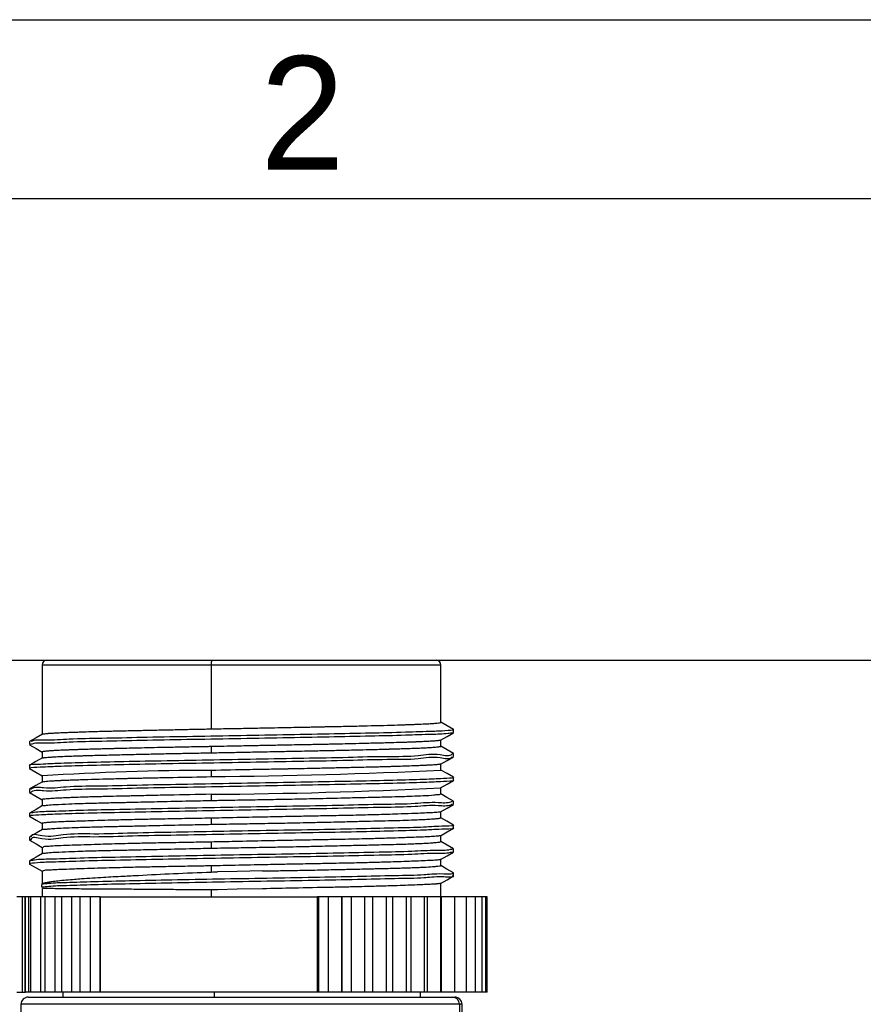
# Model space of a CAD drawing. Header units: millimetres. Extents: x 7 to 438, y 7 to 308.
# Tile 10 of 26: x 122 to 157, y 266 to 308. Entities that reach past the tile are written whole.
import ezdxf

# ---------------------------------------------------------------- set-up
doc = ezdxf.new("R2010")
doc.units = ezdxf.units.MM
doc.linetypes.add('SLD-实线', pattern=[0])
doc.layers.add('图框', color=7, linetype='SLD-实线')
doc.layers.add('细实线层', color=7, linetype='SLD-实线')
doc.layers.add('粗实线层', color=7, linetype='SLD-实线', lineweight=25)
doc.styles.add('SLDTEXTSTYLE1', font='txt')
doc.dimstyles.new('SLDDIMSTYLE6', dxfattribs={"dimtxt": 3.75, "dimasz": 3.75, "dimexe": 0, "dimexo": 0.0625, "dimgap": 0.9375, "dimtad": 2, "dimrnd": 1e-09, "dimzin": 12, "dimdsep": 46, "dimtxsty": 'SLDTEXTSTYLE1', "dimsah": 1, "dimcen": 0.09, "dimadec": 0, "dimazin": 3, "dimtol": 1, "dimtp": 30, "dimtm": 30, "dimtfac": 1, "dimtdec": 0, "dimtofl": 0, "dimtmove": 0, "dimatfit": 3, "dimfxl": 1, "dimfrac": 2, "dimtolj": 1, "dimarcsym": 0})

# ---------------------------------------------------------------- blocks, each defined once
blk = doc.blocks.new('_D_8')
at = {"layer": '细实线层', "ltscale": 1.5}
for p, q in [((120.184, 280.643), (215.936, 280.643)), ((214.436, 280.643), (214.436, 183.931)), ((167.574, 183.931), (215.936, 183.931))]:
    blk.add_line(p, q, dxfattribs=at)
for points in [[(214.436, 280.643), (213.859, 276.893), (215.013, 276.893)], [(214.436, 183.931), (215.013, 187.681), (213.859, 187.681)]]:
    blk.add_solid(points, dxfattribs=at)
at = {"layer": '细实线层', "ltscale": 1.5, "attachment_point": 1, "rotation": 90, "style": 'SLDTEXTSTYLE1'}
for s, insert, char_height in [('±30', (211.197, 233.001), 2.625), ('300', (210.072, 224.272), 3.75)]:
    blk.add_mtext(s, dxfattribs=dict(at, insert=insert, char_height=char_height))

msp = doc.modelspace()

# ---------------------------------------------------------------- linework, layer by layer
at = {"color": 7, "linetype": 'SLD-实线', "lineweight": 25, "ltscale": 1.5}
for p, q in [((123.014161, 280.445677), (123.014161, 277.543028)), ((123.214162, 280.645681), (130.129356, 280.645681)), ((130.098846, 280.445677), (130.098846, 277.767275)), ((130.129356, 280.645681), (139.534161, 280.645681)), ((139.734161, 278.04139), (139.734161, 280.445677)), ((140.269345, 277.607736), (140.269345, 277.732735)), ((122.481362, 277.23254), (122.481362, 277.107541)), ((130.098846, 277.024073), (130.098846, 276.766096)), ((139.734161, 277.040732), (139.734161, 277.296116)), ((123.014161, 276.799825), (123.014161, 276.544263)), ((140.267921, 276.607302), (140.267921, 276.732308)), ((122.478983, 276.23253), (122.478983, 276.107532)), ((139.734161, 276.040261), (139.734161, 276.296449)), ((123.014161, 275.798698), (123.014161, 275.543158)), ((130.098846, 276.025263), (130.098846, 275.766087)), ((140.266964, 275.60768), (140.266964, 275.732678)), ((122.480421, 275.232633), (122.480421, 275.107634)), ((130.098846, 275.025253), (130.098846, 274.767277)), ((139.734161, 275.03973), (139.734161, 275.297311)), ((123.014161, 274.799746), (123.014161, 274.541852)), ((140.266181, 274.607484), (140.266181, 274.732483)), ((122.482115, 274.23231), (122.482115, 274.107312)), ((122.483226, 274.234493), (122.495459, 274.23231)), ((139.734161, 274.039683), (139.734161, 274.297048)), ((123.014161, 273.800288), (123.014161, 273.541872)), ((130.098846, 274.024074), (130.098846, 273.767275)), ((140.266227, 273.60708), (140.266227, 273.732078)), ((139.734161, 273.039688), (139.734161, 273.297046)), ((122.482093, 273.231951), (122.482093, 273.106952)), ((130.098846, 273.024072), (130.098846, 272.767273)), ((123.014161, 272.800324), (123.014161, 272.541878)), ((140.26623, 272.606988), (140.26623, 272.731994)), ((122.482101, 272.23218), (122.482101, 272.107181)), ((139.734161, 272.039873), (139.734161, 272.297044)), ((123.014161, 271.800329), (123.014161, 271.258582)), ((130.098846, 272.02407), (130.098846, 271.767271)), ((140.266193, 271.607419), (140.266193, 271.732417)), ((122.985608, 271.250141), (122.985608, 271.125142)), ((123.083108, 271.304567), (122.992139, 271.251728)), ((123.030513, 271.258582), (123.027897, 271.2725)), ((139.734161, 270.72568), (139.734161, 271.297042)), ((123.014161, 271.081512), (123.014161, 270.72568)), ((130.098846, 271.024075), (130.098846, 270.72568)), ((122.189153, 270.723482), (121.957225, 270.723482)), ((122.442504, 270.72568), (122.018779, 270.72568)), ((122.189153, 266.723481), (122.189153, 270.723482)), ((122.30777, 270.723482), (122.189153, 270.723482)), ((122.30777, 266.723481), (122.30777, 270.723482)), ((122.311681, 270.723482), (122.30777, 270.723482)), ((122.311681, 266.723481), (122.311681, 270.723482)), ((122.442504, 270.72568), (122.442504, 266.725679)), ((122.52456, 270.72568), (122.442504, 270.72568)), ((122.52456, 270.72568), (122.52456, 266.725679)), ((122.948286, 270.72568), (122.52456, 270.72568)), ((122.948286, 270.72568), (122.948286, 266.725679)), ((123.128233, 270.72568), (122.948286, 270.72568)), ((123.128233, 270.72568), (123.128233, 266.725679)), ((123.551958, 270.72568), (123.128233, 270.72568)), ((123.551958, 270.72568), (123.551958, 266.725679)), ((123.822719, 270.72568), (123.551958, 270.72568)), ((123.822719, 270.72568), (123.822719, 266.725679)), ((124.246445, 270.72568), (123.822719, 270.72568)), ((124.246445, 270.72568), (124.246445, 266.725679)), ((124.599878, 270.72568), (124.246445, 270.72568)), ((124.599878, 270.72568), (124.599878, 266.725679)), ((125.023603, 270.72568), (124.599878, 270.72568)), ((125.023603, 270.72568), (125.023603, 266.725679)), ((125.450597, 270.72568), (125.023603, 270.72568)), ((125.450597, 270.72568), (125.450597, 266.725679)), ((125.451496, 270.72568), (125.450597, 270.72568)), ((125.451496, 266.725679), (125.451496, 270.72568)), ((125.451496, 270.72568), (134.550933, 270.72568)), ((134.550933, 270.72568), (134.550933, 266.725679)), ((134.5841, 270.72568), (134.550933, 270.72568)), ((134.619046, 270.72568), (134.56092, 270.72568)), ((134.5841, 266.725679), (134.5841, 270.72568)), ((134.619046, 266.725679), (134.619046, 270.72568)), ((135.01019, 270.72568), (134.619046, 270.72568)), ((135.01019, 270.72568), (135.01019, 266.725679)), ((135.586465, 270.72568), (135.01019, 270.72568)), ((135.586465, 266.725679), (135.586465, 270.72568)), ((135.599822, 266.725679), (135.599822, 270.72568)), ((135.969031, 270.72568), (135.599822, 270.72568)), ((135.969031, 270.72568), (135.969031, 266.725679)), ((136.545306, 270.72568), (135.969031, 270.72568)), ((136.545306, 266.725679), (136.545306, 270.72568)), ((136.873108, 270.72568), (136.545306, 270.72568)), ((136.873108, 270.72568), (136.873108, 266.725679)), ((137.449383, 270.72568), (136.873108, 270.72568)), ((137.449383, 266.725679), (137.449383, 270.72568)), ((137.71182, 270.72568), (137.449383, 270.72568)), ((137.71182, 270.72568), (137.71182, 266.725679)), ((138.288095, 270.72568), (137.71182, 270.72568)), ((138.288095, 266.725679), (138.288095, 270.72568)), ((138.475335, 270.72568), (138.288095, 270.72568)), ((138.475335, 270.72568), (138.475335, 266.725679)), ((139.05161, 270.72568), (138.475335, 270.72568)), ((139.05161, 266.725679), (139.05161, 270.72568)), ((139.154701, 270.72568), (139.05161, 270.72568)), ((139.154701, 270.72568), (139.154701, 266.725679)), ((139.730975, 270.72568), (139.154701, 270.72568)), ((139.730975, 266.725679), (139.730975, 270.72568)), ((139.741952, 270.72568), (139.730975, 270.72568)), ((139.741952, 270.72568), (139.741952, 266.725679)), ((140.318227, 270.72568), (139.741952, 270.72568)), ((140.318227, 266.725679), (140.318227, 270.72568)), ((140.80648, 270.72568), (140.318227, 270.72568)), ((140.80648, 266.725679), (140.80648, 270.72568)), ((141.19001, 270.72568), (140.80648, 270.72568)), ((141.19001, 266.725679), (141.19001, 270.72568)), ((141.464319, 270.72568), (141.19001, 270.72568)), ((141.464319, 266.725679), (141.464319, 270.72568)), ((141.626193, 270.72568), (141.464319, 270.72568)), ((141.626193, 266.725679), (141.626193, 270.72568)), ((141.673733, 270.72568), (141.626193, 270.72568)), ((141.673733, 266.725679), (141.673733, 270.72568)), ((121.957225, 266.723481), (122.189153, 266.723481)), ((122.189153, 266.723481), (122.30777, 266.723481)), ((122.30777, 266.723481), (122.311681, 266.723481)), ((122.442504, 266.725679), (122.311681, 266.725679)), ((122.52456, 266.725679), (122.442504, 266.725679)), ((122.948286, 266.725679), (122.52456, 266.725679)), ((123.128233, 266.725679), (122.948286, 266.725679)), ((123.551958, 266.725679), (123.128233, 266.725679)), ((123.822719, 266.725679), (123.551958, 266.725679)), ((124.246445, 266.725679), (123.822719, 266.725679)), ((123.874161, 266.725679), (123.874161, 266.520862)), ((124.599878, 266.725679), (124.246445, 266.725679)), ((125.023603, 266.725679), (124.599878, 266.725679)), ((125.450597, 266.725679), (125.023603, 266.725679)), ((125.451496, 266.725679), (125.450597, 266.725679)), ((134.550933, 266.725679), (125.451496, 266.725679)), ((130.230039, 266.725679), (130.230039, 266.520862)), ((134.5841, 266.725679), (134.550933, 266.725679)), ((134.619046, 266.725679), (134.56092, 266.725679)), ((135.01019, 266.725679), (134.619046, 266.725679)), ((135.586465, 266.725679), (135.01019, 266.725679)), ((135.969031, 266.725679), (135.599822, 266.725679)), ((136.545306, 266.725679), (135.969031, 266.725679)), ((136.873108, 266.725679), (136.545306, 266.725679)), ((137.449383, 266.725679), (136.873108, 266.725679)), ((137.71182, 266.725679), (137.449383, 266.725679)), ((138.288095, 266.725679), (137.71182, 266.725679)), ((138.475335, 266.725679), (138.288095, 266.725679)), ((139.05161, 266.725679), (138.475335, 266.725679)), ((138.874161, 266.520862), (138.874161, 266.725679)), ((139.154701, 266.725679), (139.05161, 266.725679)), ((139.730975, 266.725679), (139.154701, 266.725679)), ((139.741952, 266.725679), (139.730975, 266.725679)), ((140.318227, 266.725679), (139.741952, 266.725679)), ((140.80648, 266.725679), (140.318227, 266.725679)), ((141.19001, 266.725679), (140.80648, 266.725679)), ((141.464319, 266.725679), (141.19001, 266.725679)), ((141.626193, 266.725679), (141.464319, 266.725679)), ((141.673733, 266.725679), (141.626193, 266.725679)), ((122.424162, 266.520862), (140.219409, 266.520862)), ((140.219409, 266.520862), (140.324161, 266.520862)), ((122.124161, 266.220865), (122.124161, 265.074153)), ((140.515898, 266.220865), (140.515898, 265.120861)), ((140.624161, 247.820866), (140.624161, 266.220865))]:
    msp.add_line(p, q, dxfattribs=at)
at = {"color": 8, "linetype": 'SLD-实线', "lineweight": 25, "ltscale": 1.5}
for p, q in [((130.098846, 280.445677), (123.014161, 280.445677)), ((139.734161, 280.445677), (130.098846, 280.445677)), ((140.515898, 266.220865), (122.124161, 266.220865)), ((140.624161, 266.220865), (140.515898, 266.220865))]:
    msp.add_line(p, q, dxfattribs=at)
at = {"color": 7, "linetype": 'SLD-实线', "lineweight": 25, "ltscale": 1.5, "flags": 128}
for points in [[(140.264836, 277.737719), (139.994704, 277.893756), (139.734161, 278.044266)], [(123.025695, 277.549689), (122.755642, 277.393644), (122.485579, 277.237606)], [(139.724863, 277.290744), (139.994989, 277.446789), (140.265123, 277.602826)], [(122.485684, 277.102676), (122.75575, 276.946624), (123.014161, 276.797307)], [(140.263508, 276.73733), (139.993411, 276.893374), (139.734161, 277.043161)], [(139.723474, 276.290272), (139.993558, 276.446317), (140.26365, 276.602362)], [(123.023286, 276.549538), (122.753151, 276.393493), (122.483008, 276.23744)], [(122.483194, 276.102831), (122.75333, 275.946793), (123.014161, 275.79612)], [(140.262818, 275.737558), (139.992752, 275.893603), (139.734161, 276.043025)], [(123.025114, 275.549483), (122.755034, 275.393446), (122.484945, 275.237401)], [(139.722516, 275.290583), (139.992573, 275.446628), (140.262639, 275.602673)], [(122.484673, 275.102359), (122.754765, 274.946314), (123.014161, 274.796446)], [(140.26121, 274.737296), (139.991179, 274.893333), (139.734161, 275.04186)], [(123.027316, 274.549459), (122.757286, 274.393414), (122.487247, 274.237369)], [(139.72193, 274.289978), (139.99196, 274.446015), (140.262, 274.60206)], [(122.486322, 274.102059), (122.756362, 273.946022), (123.014161, 273.797047)], [(140.2614, 273.737197), (139.991354, 273.893242), (139.734161, 274.041866)], [(123.026616, 273.549077), (122.756579, 273.393025), (122.486531, 273.23698)], [(139.721931, 273.289976), (139.991961, 273.446021), (140.262001, 273.602058)], [(122.486321, 273.102065), (122.75636, 272.94602), (123.014161, 272.797045)], [(140.262001, 272.736859), (139.991956, 272.892904), (139.734161, 273.041879)], [(123.026458, 272.548986), (122.756427, 272.392941), (122.486386, 272.236896)], [(139.721934, 272.289981), (139.991964, 272.446019), (140.262004, 272.602064)], [(122.486319, 272.102063), (122.756359, 271.946018), (123.014161, 271.797043)], [(140.261627, 271.737074), (139.991592, 271.893111), (139.734161, 272.041877)], [(132.257835, 271.811199), (131.194755, 271.790926), (130.362059, 271.775004)], [(139.721925, 271.289972), (139.991956, 271.446017), (140.261995, 271.602054)], [(132.257835, 271.062654), (131.194755, 271.042389), (130.362059, 271.026467)]]:
    msp.add_lwpolyline(points, dxfattribs=at)
at = {"color": 7, "linetype": 'SLD-实线', "lineweight": 25, "ltscale": 2.25}
for centre, radius, start, end in [((123.214171, 280.445671), 0.20001, 90.0027092, 179.9980912), ((130.44953, 280.49451), 0.354068, 154.7256357, 187.9275102), ((139.534153, 280.445672), 0.200008, 0.0014533, 89.9974794), ((130.173077, 162.84992), 113.175367, 90.03757987, 93.62621557), ((128.081155, 516.090365), 240.332748, 270.48102702, 272.7790311), ((128.48948, 504.69513), 229.675515, 270.40148233, 272.8045302), ((122.424156, 266.220867), 0.299995, 89.9990026, 180.0004638), ((140.217645, 266.22261), 0.298258, 359.6648157, 89.6612115), ((140.324166, 266.220867), 0.299995, 359.9995362, 90.0009974)]:
    msp.add_arc(centre, radius, start, end, dxfattribs=at)
at = {"color": 7, "linetype": 'SLD-实线', "lineweight": 25, "ltscale": 1.5}
for points, knots in [([(130.098846, 277.767275), (130.099902, 277.767295), (130.110271, 277.76749), (130.147415, 277.768182), (130.286561, 277.770761), (130.695903, 277.778313), (131.340911, 277.790124), (132.085185, 277.80373), (132.7493, 277.816395), (133.445193, 277.830263), (134.014043, 277.842057), (134.457967, 277.851398), (134.681176, 277.856262), (134.829424, 277.859248), (134.905594, 277.861068), (134.914692, 277.861231), (134.947534, 277.861935), (135.070057, 277.864368), (135.278594, 277.868697), (135.578407, 277.874949), (135.921891, 277.882324), (136.623906, 277.897807), (137.378804, 277.916895), (138.065245, 277.938492), (138.326093, 277.947683), (138.443373, 277.951838), (138.493456, 277.953969), (138.519549, 277.954774), (138.524618, 277.954975), (138.543134, 277.955609), (138.611246, 277.958078), (138.79681, 277.964946), (139.058257, 277.975755), (139.323361, 277.989728), (139.503202, 278.001722), (139.630148, 278.015036), (139.693545, 278.022911), (139.733551, 278.036641), (139.733338, 278.040517), (139.73329, 278.04139)], [0, 0, 0, 0, 0.000328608, 0.003225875, 0.011556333, 0.043619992, 0.13058095, 0.212231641, 0.275179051, 0.337203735, 0.428745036, 0.452168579, 0.47532499, 0.498194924, 0.498292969, 0.499025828, 0.501025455, 0.508511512, 0.537146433, 0.565908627, 0.601794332, 0.644018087, 0.784336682, 0.836691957, 0.857653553, 0.865528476, 0.873196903, 0.873246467, 0.873648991, 0.874774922, 0.879009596, 0.894850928, 0.932525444, 0.960513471, 0.977123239, 0.989191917, 0.998850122, 0.999741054, 1, 1, 1, 1]), ([(140.23908, 277.602796), (140.170789, 277.591373), (139.877476, 277.542309), (139.210521, 277.536386), (138.130204, 277.489302), (136.694931, 277.460146), (134.982866, 277.422954), (133.082434, 277.388164), (131.092537, 277.352666), (129.117906, 277.316529), (127.259849, 277.283557), (125.619273, 277.240979), (124.272127, 277.227124), (123.311217, 277.146393), (122.751253, 277.193355), (122.551764, 277.116751), (122.52778, 277.107541)], [0, 0, 0, 0, 0.011711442, 0.050301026, 0.112488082, 0.194924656, 0.293181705, 0.402362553, 0.516624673, 0.630028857, 0.73665766, 0.831068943, 0.908061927, 0.96392922, 0.995663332, 1, 1, 1, 1]), ([(140.235636, 277.737749), (140.248367, 277.736002), (140.350007, 277.722057), (139.701168, 277.667008), (139.324788, 277.661623), (138.080835, 277.614197), (136.712781, 277.585182), (134.977107, 277.547941), (133.08413, 277.513164), (131.092076, 277.477667), (129.118025, 277.441513), (127.259811, 277.408606), (125.619313, 277.365825), (124.272032, 277.352558), (123.311421, 277.270444), (122.756123, 277.31917), (122.56116, 277.244999), (122.541825, 277.237643)], [0, 0, 0, 0, 0.0019190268, 0.0153201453, 0.0538016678, 0.1158145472, 0.1980202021, 0.2960020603, 0.4048771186, 0.5188192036, 0.6319057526, 0.7382359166, 0.8323827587, 0.9091601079, 0.9648709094, 0.996516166, 1, 1, 1, 1]), ([(123.020158, 277.545792), (123.020832, 277.546348), (123.037651, 277.560223), (123.091492, 277.559668), (123.158078, 277.572088), (123.213412, 277.576323), (123.242862, 277.578953), (123.251342, 277.579635), (123.253842, 277.579855), (123.254863, 277.579928), (123.257626, 277.580181), (123.266759, 277.580806), (123.303314, 277.583625), (123.390841, 277.589419), (123.561536, 277.599226), (123.765581, 277.608708), (123.983274, 277.617727), (124.183724, 277.625453), (124.401231, 277.633307), (124.700606, 277.643577), (125.043661, 277.654393), (125.382801, 277.664212), (125.592619, 277.669984), (125.691325, 277.672666), (125.717308, 277.673348), (125.724264, 277.673551), (125.726307, 277.673591), (125.727743, 277.673644), (125.735738, 277.673804), (125.763558, 277.674569), (125.868957, 277.677059), (126.049884, 277.681517), (126.319671, 277.687795), (126.648605, 277.695252), (126.989745, 277.702661), (127.318636, 277.70967), (127.608447, 277.715811), (127.903631, 277.722043), (128.203708, 277.728362), (128.633583, 277.737415), (129.130016, 277.747736), (129.626243, 277.75776), (129.919846, 277.763735), (130.053321, 277.766346), (130.087128, 277.767051), (130.095752, 277.767213), (130.09799, 277.767258), (130.098591, 277.767276), (130.09877, 277.767275), (130.098826, 277.767275), (130.098846, 277.767275)], [0, 0, 0, 0, 0.000369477, 0.009213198, 0.020721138, 0.029865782, 0.032515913, 0.033253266, 0.033467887, 0.033578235, 0.033686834, 0.034642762, 0.037454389, 0.049211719, 0.071785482, 0.109852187, 0.135704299, 0.164044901, 0.194793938, 0.227865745, 0.290887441, 0.340129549, 0.37153178, 0.37976679, 0.381941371, 0.382537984, 0.382713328, 0.382806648, 0.38314656, 0.386099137, 0.394591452, 0.427788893, 0.462734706, 0.508861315, 0.567109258, 0.607221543, 0.648159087, 0.689855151, 0.732242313, 0.77525244, 0.871922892, 0.942498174, 0.985418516, 0.996272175, 0.999028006, 0.999737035, 0.999924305, 0.999976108, 0.999991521, 1, 1, 1, 1]), ([(130.098846, 277.024073), (130.09747, 277.024045), (130.085998, 277.023817), (130.047173, 277.023114), (129.907761, 277.020493), (129.510993, 277.013128), (128.895603, 277.001489), (128.195508, 276.987898), (127.58375, 276.975167), (126.965297, 276.961331), (126.470611, 276.949524), (126.093596, 276.939992), (125.909303, 276.935291), (125.787145, 276.931948), (125.719549, 276.930218), (125.692206, 276.929531), (125.591716, 276.927014), (125.425401, 276.922749), (125.190163, 276.916509), (124.927768, 276.909207), (124.674516, 276.901722), (124.450047, 276.894559), (124.270634, 276.888384), (124.102642, 276.88213), (123.946262, 276.875808), (123.754176, 276.867252), (123.560391, 276.857482), (123.387286, 276.84675), (123.299494, 276.840384), (123.263926, 276.837466), (123.255518, 276.836797), (123.253393, 276.836607), (123.252832, 276.836568), (123.252669, 276.83656), (123.252305, 276.8365), (123.249589, 276.836403), (123.240625, 276.835507), (123.210676, 276.833281), (123.155939, 276.829276), (123.090848, 276.81724), (123.034274, 276.819409), (123.017459, 276.802223), (123.015113, 276.799825)], [0, 0, 0, 0, 0.000582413, 0.00485371, 0.016427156, 0.059568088, 0.172727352, 0.276801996, 0.355785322, 0.431575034, 0.538491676, 0.565111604, 0.591114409, 0.616478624, 0.616807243, 0.619719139, 0.628049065, 0.659330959, 0.690098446, 0.727596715, 0.770374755, 0.797278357, 0.822602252, 0.846316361, 0.868393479, 0.888809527, 0.927654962, 0.950472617, 0.962176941, 0.964890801, 0.965569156, 0.965745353, 0.965793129, 0.965807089, 0.965814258, 0.965949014, 0.966953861, 0.969626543, 0.978664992, 0.989941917, 0.998596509, 1, 1, 1, 1]), ([(139.728587, 277.293858), (139.727544, 277.293114), (139.718528, 277.286689), (139.685658, 277.283375), (139.638025, 277.274607), (139.575174, 277.268741), (139.505861, 277.262422), (139.42379, 277.256307), (139.329341, 277.249971), (139.171978, 277.240504), (138.969764, 277.230257), (138.751857, 277.220725), (138.610234, 277.215062), (138.541076, 277.212396), (138.52204, 277.211677), (138.516413, 277.211465), (138.514482, 277.211398), (138.512335, 277.211309), (138.507092, 277.211145), (138.488018, 277.210434), (138.414107, 277.207936), (138.244785, 277.202199), (137.93815, 277.192718), (137.592501, 277.182963), (137.246161, 277.173764), (136.946979, 277.166025), (136.63473, 277.158155), (136.224916, 277.148003), (135.771232, 277.137211), (135.333872, 277.12728), (135.070184, 277.121459), (134.948358, 277.118784), (134.916803, 277.1181), (134.908488, 277.117919), (134.906204, 277.117864), (134.905493, 277.117855), (134.903988, 277.117809), (134.893331, 277.117661), (134.857493, 277.1168), (134.727369, 277.114365), (134.508428, 277.109845), (134.187947, 277.10362), (133.806522, 277.096247), (133.415703, 277.088843), (133.043507, 277.081828), (132.719119, 277.075647), (132.39323, 277.069373), (132.066353, 277.063038), (131.60917, 277.054034), (131.090389, 277.043758), (130.578435, 277.033635), (130.279686, 277.02768), (130.144963, 277.02499), (130.110868, 277.024314), (130.102101, 277.024135), (130.099785, 277.024089), (130.099117, 277.024072), (130.098915, 277.024072), (130.098846, 277.024073)], [0, 0, 0, 0, 0.000397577, 0.003434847, 0.009824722, 0.015747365, 0.022985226, 0.031526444, 0.041356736, 0.052459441, 0.080604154, 0.104392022, 0.120363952, 0.12473057, 0.125938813, 0.126294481, 0.126483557, 0.126540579, 0.126963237, 0.128116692, 0.132482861, 0.149986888, 0.180861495, 0.227991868, 0.257639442, 0.288724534, 0.321166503, 0.354881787, 0.416349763, 0.462450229, 0.49107874, 0.498463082, 0.500387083, 0.500904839, 0.501052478, 0.501098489, 0.501125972, 0.501521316, 0.504416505, 0.512286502, 0.542039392, 0.572593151, 0.612079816, 0.660809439, 0.694287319, 0.727974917, 0.761818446, 0.795764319, 0.829759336, 0.904179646, 0.957306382, 0.98917526, 0.997206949, 0.999257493, 0.999792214, 0.999936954, 0.999978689, 1, 1, 1, 1]), ([(130.098846, 276.766096), (130.207874, 276.76812), (130.426357, 276.772176), (130.754548, 276.778361), (131.083505, 276.784626), (131.412715, 276.790992), (131.867272, 276.799926), (132.379988, 276.810124), (132.884994, 276.820212), (133.181634, 276.826198), (133.317646, 276.828959), (133.353823, 276.829693), (133.36447, 276.829911), (133.36809, 276.829969), (133.371954, 276.83007), (133.381398, 276.830208), (133.416093, 276.830934), (133.547237, 276.833292), (133.832151, 276.838833), (134.309148, 276.847961), (134.810247, 276.857881), (135.27054, 276.867346), (135.629383, 276.875092), (135.977643, 276.882977), (136.390629, 276.892846), (136.811945, 276.903509), (137.193158, 276.913757), (137.408216, 276.919841), (137.503625, 276.922598), (137.52813, 276.923314), (137.534781, 276.923507), (137.536822, 276.923566), (137.538252, 276.92361), (137.545692, 276.923791), (137.57101, 276.924527), (137.662976, 276.926981), (137.814177, 276.931292), (138.026481, 276.937494), (138.260557, 276.944776), (138.484259, 276.952253), (138.680181, 276.9594), (138.834469, 276.965566), (138.977017, 276.971807), (139.107637, 276.978141), (139.262157, 276.986526), (139.412554, 276.996042), (139.542389, 277.006793), (139.605135, 277.013381), (139.629618, 277.016425), (139.635408, 277.017144), (139.63702, 277.017365), (139.637562, 277.017427), (139.638183, 277.01751), (139.639713, 277.017691), (139.644993, 277.018359), (139.662688, 277.020301), (139.685842, 277.027894), (139.728899, 277.023067), (139.727013, 277.0385), (139.72674, 277.040732)], [0, 0, 0, 0, 0.033934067, 0.068000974, 0.102147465, 0.136320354, 0.170466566, 0.243627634, 0.295903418, 0.32764977, 0.335957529, 0.338237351, 0.338909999, 0.339271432, 0.339363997, 0.340112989, 0.342210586, 0.350163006, 0.380929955, 0.430889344, 0.498626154, 0.536896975, 0.57415745, 0.61031984, 0.645299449, 0.7027104, 0.741470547, 0.763971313, 0.769660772, 0.771173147, 0.771600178, 0.771731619, 0.771808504, 0.772045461, 0.774047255, 0.779690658, 0.800674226, 0.821118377, 0.845785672, 0.873551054, 0.890770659, 0.90679473, 0.921601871, 0.93517261, 0.947489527, 0.969757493, 0.982065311, 0.988028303, 0.989388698, 0.9897429, 0.989843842, 0.989894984, 0.989912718, 0.99003887, 0.990373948, 0.991573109, 0.995463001, 0.999343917, 1, 1, 1, 1]), ([(140.21042, 276.7323), (140.206077, 276.725457), (140.113238, 276.579183), (139.503562, 276.764767), (138.687236, 276.585713), (137.360133, 276.617654), (135.776509, 276.557911), (133.942507, 276.530686), (131.982032, 276.492797), (129.984876, 276.457962), (128.070487, 276.422383), (126.297464, 276.38718), (124.880552, 276.352206), (123.565418, 276.31882), (123.157217, 276.286279), (122.382073, 276.260414), (122.501777, 276.234579), (122.511235, 276.232538)], [0, 0, 0, 0, 0.001354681, 0.028955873, 0.080856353, 0.154477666, 0.246151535, 0.350835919, 0.463256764, 0.577498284, 0.687603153, 0.787728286, 0.872886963, 0.938382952, 0.980906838, 0.998491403, 1, 1, 1, 1]), ([(140.207131, 276.60234), (140.203845, 276.597217), (140.111614, 276.453418), (139.502781, 276.641097), (138.687614, 276.460069), (137.359986, 276.492909), (135.776558, 276.432815), (133.942498, 276.405721), (131.982009, 276.367778), (129.984979, 276.332968), (128.070129, 276.297388), (126.298594, 276.262129), (124.877357, 276.227363), (123.573074, 276.193449), (123.143632, 276.161942), (122.380047, 276.134285), (122.514032, 276.106486), (122.531866, 276.102786)], [0, 0, 0, 0, 0.0010188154, 0.0285963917, 0.0804524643, 0.1540107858, 0.2456062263, 0.3502010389, 0.4625257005, 0.5766694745, 0.6866801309, 0.786719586, 0.8718053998, 0.9372453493, 0.9797328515, 0.9973023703, 1, 1, 1, 1]), ([(123.018724, 276.546803), (123.019447, 276.547224), (123.020463, 276.547816), (123.021615, 276.548372), (123.022071, 276.548567), (123.022224, 276.548649), (123.022415, 276.548703), (123.022865, 276.548929), (123.024713, 276.549605), (123.034021, 276.5529), (123.055227, 276.557354), (123.095973, 276.563757), (123.163262, 276.571239), (123.246826, 276.578345), (123.341732, 276.585084), (123.438786, 276.591228), (123.548134, 276.597459), (123.669587, 276.603797), (123.863218, 276.613167), (124.105536, 276.623432), (124.362438, 276.633065), (124.526778, 276.638804), (124.606433, 276.641479), (124.628388, 276.642209), (124.634959, 276.642424), (124.637193, 276.642503), (124.63949, 276.642575), (124.645099, 276.642757), (124.66622, 276.64339), (124.749179, 276.645957), (124.938965, 276.651552), (125.280287, 276.661097), (125.661783, 276.670874), (126.040066, 276.680133), (126.36279, 276.68788), (126.697474, 276.695767), (127.131088, 276.705879), (127.607345, 276.71662), (128.0645, 276.726563), (128.340418, 276.732404), (128.468934, 276.735145), (128.503184, 276.735841), (128.513096, 276.736062), (128.516467, 276.736123), (128.520359, 276.736206), (128.529987, 276.736389), (128.564509, 276.737068), (128.694569, 276.739593), (128.98117, 276.745131), (129.473531, 276.75446), (129.867841, 276.761798), (130.098846, 276.766096)], [0, 0, 0, 0, 0.00035386, 0.000497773, 0.000540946, 0.000563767, 0.000570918, 0.000624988, 0.000775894, 0.001404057, 0.004803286, 0.009916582, 0.018877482, 0.033451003, 0.045425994, 0.059157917, 0.074623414, 0.091796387, 0.110647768, 0.156698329, 0.194479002, 0.219490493, 0.226318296, 0.228222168, 0.228790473, 0.229101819, 0.229168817, 0.229763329, 0.23147796, 0.238114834, 0.26490309, 0.311863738, 0.382679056, 0.426472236, 0.472067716, 0.519352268, 0.568209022, 0.655699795, 0.721039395, 0.761803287, 0.772543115, 0.775462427, 0.776306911, 0.776740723, 0.776889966, 0.777955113, 0.780817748, 0.791508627, 0.83302952, 0.902180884, 1, 1, 1, 1]), ([(139.726685, 276.293655), (139.726705, 276.29323), (139.727319, 276.279745), (139.683796, 276.285531), (139.660732, 276.277046), (139.642673, 276.274891), (139.637465, 276.274234), (139.636026, 276.274034), (139.635597, 276.27398), (139.635448, 276.27397), (139.635286, 276.273938), (139.634889, 276.273905), (139.633457, 276.273703), (139.627883, 276.273098), (139.603636, 276.270248), (139.540788, 276.264246), (139.409997, 276.254183), (139.248252, 276.244811), (139.070229, 276.235882), (138.902511, 276.22823), (138.716966, 276.220436), (138.455204, 276.210149), (138.150267, 276.199346), (137.845292, 276.18962), (137.654641, 276.18379), (137.564311, 276.181196), (137.540389, 276.180453), (137.533946, 276.180292), (137.532036, 276.180222), (137.53119, 276.180206), (137.528945, 276.180131), (137.522063, 276.179974), (137.497184, 276.179258), (137.401925, 276.176755), (137.234867, 276.172338), (136.984102, 276.16603), (136.675704, 276.158559), (136.354283, 276.151129), (136.042826, 276.144111), (135.767017, 276.137962), (135.484703, 276.131726), (135.196338, 276.125389), (134.782328, 276.11634), (134.302273, 276.10604), (133.820248, 276.096041), (133.532119, 276.090097), (133.399344, 276.087436), (133.364669, 276.086709), (133.355331, 276.086536), (133.352542, 276.086461), (133.351574, 276.086455), (133.350546, 276.086421), (133.348092, 276.086406), (133.339155, 276.08618), (133.305347, 276.085629), (133.172364, 276.082989), (132.941131, 276.078778), (132.600081, 276.072402), (132.193909, 276.064907), (131.349985, 276.049533), (130.641398, 276.035787), (130.098846, 276.025263)], [0, 0, 0, 0, 0.000130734, 0.004146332, 0.008132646, 0.009346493, 0.009678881, 0.009771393, 0.009798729, 0.009813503, 0.009817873, 0.009849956, 0.009937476, 0.010268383, 0.011595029, 0.017539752, 0.029922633, 0.052437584, 0.067982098, 0.085421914, 0.104712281, 0.125804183, 0.166987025, 0.199716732, 0.220809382, 0.226376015, 0.22785326, 0.228261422, 0.228382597, 0.228448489, 0.228524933, 0.229081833, 0.230591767, 0.236274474, 0.258752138, 0.282625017, 0.314377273, 0.354803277, 0.382729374, 0.411377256, 0.440700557, 0.470652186, 0.501184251, 0.569637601, 0.62015643, 0.651300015, 0.659368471, 0.661505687, 0.662098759, 0.662276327, 0.662374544, 0.662400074, 0.662596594, 0.663138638, 0.66518331, 0.673124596, 0.704552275, 0.737191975, 0.779332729, 0.831039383, 1, 1, 1, 1]), ([(123.027236, 275.545728), (123.034429, 275.548968), (123.065994, 275.563184), (123.143408, 275.566235), (123.29764, 275.585045), (123.456024, 275.59306), (123.602861, 275.601489), (123.694133, 275.606089), (123.757543, 275.609373), (123.794569, 275.610954), (123.810719, 275.611672), (123.873244, 275.614343), (123.983093, 275.61881), (124.15197, 275.625209), (124.367527, 275.632753), (124.94402, 275.651232), (125.660622, 275.67108), (126.34151, 275.688323), (126.668845, 275.696205), (126.845187, 275.700389), (126.964067, 275.703175), (127.02647, 275.704606), (127.035322, 275.704788), (127.067048, 275.705505), (127.187029, 275.708019), (127.395338, 275.712446), (127.703917, 275.718787), (128.075834, 275.726313), (128.88379, 275.742122), (129.568273, 275.755622), (130.098846, 275.766087)], [0, 0, 0, 0, 0.003330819, 0.01461686, 0.03214328, 0.069580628, 0.081594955, 0.094508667, 0.1083116, 0.108508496, 0.110216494, 0.115163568, 0.135034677, 0.156814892, 0.186794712, 0.226455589, 0.401290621, 0.490646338, 0.515147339, 0.540074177, 0.565410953, 0.565549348, 0.566530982, 0.569163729, 0.578999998, 0.61739711, 0.657476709, 0.70982083, 0.775068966, 1, 1, 1, 1]), ([(140.243171, 275.60768), (140.250576, 275.606246), (140.357886, 275.585458), (139.620329, 275.549588), (139.233206, 275.526248), (137.934774, 275.488368), (136.534982, 275.455126), (134.77313, 275.419423), (132.864985, 275.384052), (130.86964, 275.348914), (128.903679, 275.31195), (127.063866, 275.281644), (125.456445, 275.231331), (124.13679, 275.238017), (123.244271, 275.113466), (122.695791, 275.222237), (122.546309, 275.115251), (122.535667, 275.107634)], [0, 0, 0, 0, 0.001187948, 0.017216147, 0.058576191, 0.123079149, 0.207187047, 0.30682668, 0.416568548, 0.530757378, 0.643443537, 0.748807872, 0.841164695, 0.915925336, 0.969125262, 0.997801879, 1, 1, 1, 1]), ([(140.219215, 275.737603), (140.236298, 275.734474), (140.360145, 275.711787), (139.637179, 275.674059), (139.223448, 275.65155), (137.938874, 275.613251), (136.533518, 275.580165), (134.773597, 275.544408), (132.86485, 275.509053), (130.869675, 275.473918), (128.903678, 275.436928), (127.063843, 275.406713), (125.456519, 275.35612), (124.136595, 275.363561), (123.244678, 275.237326), (122.698418, 275.347991), (122.551001, 275.243355), (122.542655, 275.237431)], [0, 0, 0, 0, 0.002562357, 0.018576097, 0.05989899, 0.124343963, 0.20837628, 0.30792635, 0.417569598, 0.531655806, 0.644240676, 0.749510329, 0.841784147, 0.916477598, 0.969629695, 0.998280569, 1, 1, 1, 1]), ([(130.098846, 275.025253), (129.508604, 275.014091), (128.672512, 274.99828), (127.731901, 274.977622), (127.336265, 274.968854), (127.166719, 274.964564), (127.08628, 274.963045), (127.051029, 274.961581), (127.034989, 274.961604), (127.032906, 274.961527), (127.025169, 274.961405), (126.995711, 274.960691), (126.881098, 274.958354), (126.633281, 274.952801), (126.224518, 274.943652), (125.803969, 274.933627), (125.428721, 274.924025), (125.148065, 274.91631), (124.882494, 274.908462), (124.579246, 274.89872), (124.280716, 274.88818), (124.018939, 274.87775), (123.876926, 274.871575), (123.815732, 274.868733), (123.800291, 274.868037), (123.796112, 274.867828), (123.794826, 274.867781), (123.794393, 274.867747), (123.794152, 274.867748), (123.793872, 274.867717), (123.792871, 274.867707), (123.789151, 274.86749), (123.774793, 274.866955), (123.720497, 274.864402), (123.630672, 274.86038), (123.508274, 274.854029), (123.381757, 274.847164), (123.257913, 274.837507), (123.147371, 274.831744), (123.078665, 274.814683), (123.025436, 274.818017), (123.019231, 274.802159), (123.018288, 274.799746)], [0, 0, 0, 0, 0.249781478, 0.353821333, 0.398075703, 0.417221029, 0.425579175, 0.432117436, 0.432143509, 0.432365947, 0.432999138, 0.435417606, 0.444833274, 0.481503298, 0.540297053, 0.617828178, 0.659491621, 0.699120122, 0.736620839, 0.771906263, 0.82749315, 0.863009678, 0.882754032, 0.88763699, 0.888929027, 0.889294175, 0.889406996, 0.889473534, 0.889477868, 0.889509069, 0.889592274, 0.889901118, 0.891085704, 0.895671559, 0.912899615, 0.929122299, 0.947560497, 0.9663754, 0.982160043, 0.993010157, 0.99893678, 1, 1, 1, 1]), ([(130.098846, 274.767277), (130.307019, 274.771093), (130.85072, 274.78106), (131.692504, 274.795105), (132.570647, 274.810201), (133.442, 274.826344), (134.415764, 274.846788), (135.401347, 274.869879), (136.222675, 274.890347), (136.886004, 274.905339), (137.482612, 274.919094), (138.05281, 274.934741), (138.541021, 274.949119), (138.985514, 274.97304), (139.366406, 274.979187), (139.590607, 275.023811), (139.696264, 275.013137), (139.716388, 275.03576), (139.719919, 275.03973)], [0, 0, 0, 0, 0.0648564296, 0.1693902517, 0.2622508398, 0.3384370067, 0.4408618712, 0.5656430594, 0.6455294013, 0.6967813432, 0.7723276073, 0.8313937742, 0.8745430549, 0.9242540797, 0.9708640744, 0.9907466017, 0.9983761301, 1, 1, 1, 1]), ([(140.203073, 274.60203), (140.190596, 274.595539), (140.016842, 274.505143), (139.466713, 274.58627), (138.535671, 274.482295), (137.203078, 274.478767), (135.578779, 274.432332), (133.72891, 274.400741), (131.758338, 274.364142), (129.766236, 274.328886), (127.867107, 274.293721), (126.120116, 274.257266), (124.733883, 274.226159), (123.474578, 274.183877), (123.07729, 274.168735), (122.393543, 274.122676), (122.509079, 274.10454), (122.525118, 274.102022)], [0, 0, 0, 0, 0.002366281, 0.032952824, 0.087551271, 0.163111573, 0.256379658, 0.362318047, 0.475158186, 0.589149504, 0.698214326, 0.796925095, 0.880230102, 0.943174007, 0.982755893, 0.997606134, 1, 1, 1, 1]), ([(140.213963, 274.73249), (140.197892, 274.724048), (140.02074, 274.630995), (139.467035, 274.710095), (138.53552, 274.60784), (137.203141, 274.603557), (135.578735, 274.557401), (133.729025, 274.525714), (131.757898, 274.489167), (129.767856, 274.453851), (127.861585, 274.418819), (126.137377, 274.381997), (124.685814, 274.351895), (123.586462, 274.307189), (122.896304, 274.296672), (122.58415, 274.2495), (122.504023, 274.237392)], [0, 0, 0, 0, 0.00306047, 0.033735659, 0.088492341, 0.16427163, 0.257810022, 0.364055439, 0.477222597, 0.591544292, 0.700925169, 0.799922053, 0.883468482, 0.946594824, 0.986291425, 1, 1, 1, 1]), ([(123.023556, 274.544333), (123.023007, 274.544862), (123.000933, 274.566148), (123.163956, 274.555244), (123.279902, 274.586599), (123.663459, 274.597304), (124.099654, 274.624768), (124.593901, 274.641529), (125.125895, 274.656858), (125.721764, 274.67107), (126.392497, 274.685906), (127.131978, 274.702118), (128.059631, 274.723141), (129.081174, 274.746478), (129.798884, 274.761146), (130.098846, 274.767277)], [0, 0, 0, 0, 0.000316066, 0.01271127, 0.033200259, 0.076290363, 0.156826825, 0.227850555, 0.283115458, 0.382802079, 0.480004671, 0.56729615, 0.696006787, 0.872947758, 1, 1, 1, 1]), ([(139.723469, 274.293919), (139.724286, 274.293438), (139.752728, 274.276694), (139.593489, 274.274848), (139.482513, 274.254848), (139.193164, 274.244706), (138.87392, 274.229085), (138.437175, 274.213303), (137.822252, 274.191544), (137.086518, 274.16899), (136.374142, 274.149907), (135.663983, 274.134889), (134.915829, 274.120555), (134.103258, 274.105618), (133.25185, 274.089424), (132.233561, 274.068683), (131.14933, 274.045338), (130.403061, 274.030232), (130.098846, 274.024074)], [0, 0, 0, 0, 0.000287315, 0.009996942, 0.022461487, 0.052738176, 0.089073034, 0.12629288, 0.187378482, 0.281332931, 0.355176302, 0.409318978, 0.502473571, 0.588158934, 0.662350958, 0.76760431, 0.905264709, 1, 1, 1, 1]), ([(140.227663, 273.732063), (140.237958, 273.729437), (140.366537, 273.696629), (139.548427, 273.683583), (139.122249, 273.640937), (137.785939, 273.612274), (136.351282, 273.575188), (134.566399, 273.540841), (132.64417, 273.504927), (130.646709, 273.470332), (128.694435, 273.43181), (126.867338, 273.406591), (125.314175, 273.340879), (123.970069, 273.38824), (123.261276, 273.179809), (122.563453, 273.40075), (122.541893, 273.241628), (122.541266, 273.237002)], [0, 0, 0, 0, 0.00165588, 0.020681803, 0.065013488, 0.131679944, 0.217612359, 0.318705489, 0.429258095, 0.54352364, 0.655597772, 0.759598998, 0.850430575, 0.923032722, 0.9732137, 0.999221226, 1, 1, 1, 1]), ([(123.023633, 273.543988), (123.022968, 273.544601), (123.000479, 273.565321), (123.162418, 273.55555), (123.254288, 273.581306), (123.508586, 273.590613), (123.836861, 273.612411), (124.229425, 273.627951), (124.636424, 273.643051), (125.118314, 273.656507), (125.715722, 273.67099), (126.389671, 273.685829), (127.133228, 273.702158), (128.062317, 273.723198), (129.083169, 273.746516), (129.799595, 273.761159), (130.098846, 273.767275)], [0, 0, 0, 0, 0.00037343, 0.012619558, 0.032860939, 0.062496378, 0.109269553, 0.177682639, 0.226651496, 0.282208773, 0.381653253, 0.479758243, 0.567626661, 0.696579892, 0.873261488, 1, 1, 1, 1]), ([(130.098846, 274.024074), (129.927556, 274.020942), (129.439995, 274.012028), (128.644547, 273.997978), (127.782183, 273.982162), (127.098173, 273.967907), (126.602642, 273.956454), (126.148958, 273.944652), (125.632549, 273.930541), (125.100112, 273.914192), (124.661107, 273.900294), (124.319212, 273.889104), (124.008111, 273.878614), (123.69798, 273.86678), (123.428484, 273.852994), (123.246788, 273.841984), (123.122899, 273.828436), (123.084454, 273.824976), (123.002165, 273.805944), (123.014301, 273.800321), (123.01437, 273.800288)], [0, 0, 0, 0, 0.072461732, 0.206255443, 0.336498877, 0.437272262, 0.49562961, 0.546146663, 0.629229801, 0.714131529, 0.771460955, 0.81499108, 0.858857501, 0.902982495, 0.94677705, 0.971349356, 0.983125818, 0.994371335, 0.999967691, 1, 1, 1, 1]), ([(130.098846, 273.767275), (130.274679, 273.770474), (130.777026, 273.779615), (131.609414, 273.793722), (132.532624, 273.809466), (133.317045, 273.824064), (133.994182, 273.837885), (134.737524, 273.85453), (135.522495, 273.873143), (136.492578, 273.896525), (137.449544, 273.918187), (138.284401, 273.940355), (138.796486, 273.96076), (139.079117, 273.973994), (139.318701, 273.989512), (139.507105, 274.001092), (139.623893, 274.018389), (139.689737, 274.018745), (139.716082, 274.034848), (139.723992, 274.039683)], [0, 0, 0, 0, 0.054766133, 0.156464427, 0.259255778, 0.342309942, 0.400787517, 0.470170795, 0.573855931, 0.645308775, 0.772356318, 0.871953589, 0.905367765, 0.93196938, 0.9600302, 0.980243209, 0.990487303, 0.997143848, 1, 1, 1, 1]), ([(140.227627, 273.607072), (140.237935, 273.604443), (140.366542, 273.571641), (139.548448, 273.558574), (139.122237, 273.515947), (137.785944, 273.487259), (136.35128, 273.450198), (134.566401, 273.415828), (132.644168, 273.379935), (130.646717, 273.345324), (128.694408, 273.306841), (126.867427, 273.281498), (125.313914, 273.21616), (123.970734, 273.26253), (123.259943, 273.056236), (122.562354, 273.274968), (122.541332, 273.113324), (122.540504, 273.10696)], [0, 0, 0, 0, 0.001657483, 0.020677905, 0.064996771, 0.131643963, 0.21755152, 0.318615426, 0.429136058, 0.543368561, 0.655410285, 0.759381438, 0.85018675, 0.922767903, 0.972934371, 0.998934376, 1, 1, 1, 1]), ([(139.720624, 273.29391), (139.714241, 273.290625), (139.68832, 273.277289), (139.625681, 273.274145), (139.484403, 273.257481), (139.234368, 273.245969), (138.887063, 273.229681), (138.537799, 273.216875), (138.228234, 273.20588), (137.880661, 273.193678), (137.413331, 273.178829), (136.863622, 273.162743), (136.332032, 273.149418), (135.833579, 273.138304), (135.289919, 273.127586), (134.616294, 273.114744), (133.900663, 273.101355), (133.130076, 273.086967), (132.218961, 273.068344), (131.191327, 273.046139), (130.434489, 273.030852), (130.098846, 273.024072)], [0, 0, 0, 0, 0.002225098, 0.009035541, 0.019044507, 0.046862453, 0.086724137, 0.127510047, 0.155715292, 0.183243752, 0.235868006, 0.301395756, 0.354588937, 0.4015474, 0.456737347, 0.524010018, 0.611466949, 0.679745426, 0.764143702, 0.895402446, 1, 1, 1, 1]), ([(130.098846, 273.024072), (129.892368, 273.02026), (129.360085, 273.010432), (128.554861, 272.99639), (127.7385, 272.981234), (126.96589, 272.965237), (126.142105, 272.945171), (125.341899, 272.922376), (124.706381, 272.901247), (124.233818, 272.88693), (123.845298, 272.871092), (123.501623, 272.861986), (123.264435, 272.834559), (123.110263, 272.848215), (123.046665, 272.807613), (123.035246, 272.800324)], [0, 0, 0, 0, 0.087591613, 0.225803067, 0.341583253, 0.433905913, 0.553570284, 0.691094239, 0.773427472, 0.823307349, 0.891538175, 0.938681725, 0.968277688, 0.994304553, 1, 1, 1, 1]), ([(130.098846, 272.767273), (130.274233, 272.770465), (130.778889, 272.779649), (131.614266, 272.793804), (132.540312, 272.809592), (133.323031, 272.824179), (133.997461, 272.837961), (134.74138, 272.854628), (135.52577, 272.873227), (136.300135, 272.891872), (137.004299, 272.90816), (137.628232, 272.923074), (138.15308, 272.937533), (138.513019, 272.949425), (138.812769, 272.961512), (139.087105, 272.9744), (139.32407, 272.989955), (139.509435, 273.001197), (139.625038, 273.018782), (139.690785, 273.018547), (139.716231, 273.034966), (139.72355, 273.039688)], [0, 0, 0, 0, 0.054629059, 0.15718884, 0.260195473, 0.343065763, 0.400989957, 0.470274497, 0.5747993, 0.64533807, 0.711501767, 0.79415322, 0.839701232, 0.875016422, 0.906303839, 0.933138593, 0.960506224, 0.980380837, 0.990677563, 0.997318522, 1, 1, 1, 1]), ([(140.206681, 272.602026), (140.180495, 272.594004), (139.964718, 272.527903), (139.390128, 272.560019), (138.401261, 272.489425), (137.03724, 272.470636), (135.38168, 272.429859), (133.513786, 272.396342), (131.535806, 272.360356), (129.547893, 272.324788), (127.664876, 272.290179), (125.942091, 272.252166), (124.595737, 272.225613), (123.372547, 272.173004), (123.02207, 272.176467), (122.410555, 272.114094), (122.497625, 272.103153), (122.506482, 272.10204)], [0, 0, 0, 0, 0.00461826, 0.038054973, 0.095185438, 0.172953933, 0.267998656, 0.375077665, 0.488424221, 0.602266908, 0.710518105, 0.807843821, 0.889188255, 0.949670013, 0.986592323, 0.998636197, 1, 1, 1, 1]), ([(140.223793, 272.732002), (140.191933, 272.72215), (139.970574, 272.653703), (139.390274, 272.684193), (138.401194, 272.614796), (137.03727, 272.595494), (135.381644, 272.554903), (133.513911, 272.521328), (131.535316, 272.485351), (129.549685, 272.449811), (127.658823, 272.415091), (125.960808, 272.37747), (124.544442, 272.349766), (123.488847, 272.299948), (122.850457, 272.29841), (122.577735, 272.24766), (122.520089, 272.236933)], [0, 0, 0, 0, 0.005635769, 0.039156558, 0.096430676, 0.174394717, 0.269678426, 0.377026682, 0.490658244, 0.604787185, 0.713310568, 0.810881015, 0.892429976, 0.953063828, 0.990078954, 1, 1, 1, 1]), ([(123.023915, 272.543912), (123.023214, 272.544576), (123.000609, 272.566), (123.164398, 272.555422), (123.281311, 272.586642), (123.665779, 272.597509), (124.10232, 272.624857), (124.595734, 272.641587), (125.125908, 272.656859), (125.721106, 272.671048), (126.391996, 272.685887), (127.131723, 272.702123), (128.058945, 272.723121), (129.080059, 272.746444), (129.798361, 272.76113), (130.098846, 272.767273)], [0, 0, 0, 0, 0.000397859, 0.012841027, 0.033436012, 0.076820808, 0.15732603, 0.228164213, 0.283296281, 0.382503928, 0.480013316, 0.56751759, 0.695783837, 0.872738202, 1, 1, 1, 1]), ([(139.720491, 272.293908), (139.714448, 272.290706), (139.689185, 272.27732), (139.626938, 272.2744), (139.485811, 272.257457), (139.235394, 272.246087), (138.888758, 272.229725), (138.522833, 272.21635), (138.137628, 272.202578), (137.624353, 272.185194), (137.006938, 272.166589), (136.386435, 272.150646), (135.84655, 272.138579), (135.300726, 272.1278), (134.6234, 272.114862), (133.90556, 272.101434), (133.137745, 272.087117), (132.22568, 272.068483), (131.196042, 272.04625), (130.434323, 272.030852), (130.098846, 272.02407)], [0, 0, 0, 0, 0.002119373, 0.008860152, 0.018882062, 0.046747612, 0.086641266, 0.127152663, 0.160791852, 0.206748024, 0.287162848, 0.353250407, 0.400143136, 0.45541849, 0.523347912, 0.61121853, 0.679117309, 0.762620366, 0.895452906, 1, 1, 1, 1]), ([(132.257835, 271.811199), (132.425827, 271.813913), (132.813167, 271.82017), (133.466943, 271.83209), (134.258683, 271.847324), (134.942046, 271.861397), (135.467153, 271.872815), (135.791508, 271.880039), (136.10687, 271.887256), (136.44961, 271.895531), (136.755681, 271.902456), (137.038195, 271.908943), (137.271993, 271.914453), (137.552232, 271.921236), (137.858345, 271.929216), (138.171355, 271.938375), (138.452831, 271.947659), (138.703319, 271.957123), (138.923559, 271.96664), (139.176965, 271.979727), (139.37922, 271.992114), (139.522935, 272.005156), (139.55173, 272.007955), (139.558808, 272.008725), (139.560766, 272.008898), (139.561361, 272.008969), (139.561566, 272.008983), (139.561632, 272.008998), (139.599096, 272.008098), (139.626616, 272.023376), (139.748702, 272.025128), (139.7294, 272.038779), (139.727854, 272.039873)], [0, 0, 0, 0, 0.067336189, 0.155257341, 0.262062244, 0.384706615, 0.429191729, 0.472563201, 0.514732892, 0.555614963, 0.609965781, 0.637430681, 0.668869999, 0.703692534, 0.749777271, 0.791594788, 0.829193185, 0.862647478, 0.892056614, 0.917541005, 0.96434472, 0.973250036, 0.975374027, 0.975939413, 0.97610361, 0.976161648, 0.97617955, 0.976185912, 0.9761884, 0.991164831, 0.999292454, 1, 1, 1, 1]), ([(140.214674, 271.732402), (140.224599, 271.728254), (140.363258, 271.670305), (139.474636, 271.702195), (139.010535, 271.625988), (137.635357, 271.612881), (136.16637, 271.569773), (134.359248, 271.537309), (132.423725, 271.501007), (130.431793, 271.465866), (128.510646, 271.430866), (126.76745, 271.394526), (125.294845, 271.362697), (124.16673, 271.321314), (123.439849, 271.304577), (123.099246, 271.26201), (123.0041, 271.250118)], [0, 0, 0, 0, 0.001740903, 0.024321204, 0.072615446, 0.143524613, 0.233866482, 0.339090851, 0.453533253, 0.571180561, 0.684693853, 0.787254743, 0.873927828, 0.940417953, 0.983355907, 1, 1, 1, 1]), ([(130.098846, 272.02407), (129.893096, 272.02027), (129.365658, 272.010529), (128.562676, 271.99652), (127.746823, 271.9814), (126.970048, 271.96533), (126.144227, 271.945225), (125.342895, 271.922406), (124.706809, 271.901268), (124.234381, 271.886938), (123.84578, 271.871162), (123.502056, 271.861897), (123.264629, 271.834833), (123.110834, 271.84762), (123.04681, 271.807685), (123.035017, 271.800329)], [0, 0, 0, 0, 0.087280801, 0.223743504, 0.340625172, 0.433372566, 0.55327096, 0.690992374, 0.773365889, 0.823241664, 0.891379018, 0.938634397, 0.968270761, 0.994155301, 1, 1, 1, 1]), ([(123.085681, 271.300127), (123.096995, 271.30469), (123.156769, 271.328799), (123.274761, 271.344578), (123.457387, 271.375248), (123.705966, 271.404745), (124.020135, 271.437241), (124.350568, 271.465515), (124.87244, 271.504975), (125.551774, 271.547498), (126.349086, 271.592126), (127.329819, 271.641571), (128.558383, 271.707331), (129.574313, 271.746861), (130.098846, 271.767271)], [0, 0, 0, 0, 0.005196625, 0.027453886, 0.050240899, 0.084376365, 0.134093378, 0.184990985, 0.225800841, 0.357309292, 0.475279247, 0.566385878, 0.776121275, 1, 1, 1, 1]), ([(130.098846, 271.767271), (130.147886, 271.768784), (130.23562, 271.771491), (130.323361, 271.773929), (130.362059, 271.775004)], [0, 0, 0, 0, 0.558959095, 1, 1, 1, 1]), ([(140.21465, 271.607411), (140.224585, 271.60326), (140.363264, 271.545318), (139.474646, 271.577185), (139.010529, 271.500995), (137.63536, 271.487879), (136.166369, 271.444779), (134.359249, 271.412296), (132.423725, 271.376016), (130.431793, 271.340853), (128.510645, 271.305871), (126.76745, 271.269526), (125.294845, 271.2377), (124.166731, 271.196313), (123.43988, 271.179583), (123.09931, 271.137016), (123.004196, 271.125128)], [0, 0, 0, 0, 0.001742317, 0.024322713, 0.072617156, 0.143526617, 0.233868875, 0.339093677, 0.453536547, 0.571184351, 0.684698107, 0.787259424, 0.873932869, 0.94042327, 0.983361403, 1, 1, 1, 1]), ([(139.726456, 271.293853), (139.721458, 271.291516), (139.704598, 271.283633), (139.668647, 271.27889), (139.619046, 271.271538), (139.580792, 271.267989), (139.552118, 271.265486), (139.520728, 271.262946), (139.464855, 271.258889), (139.380038, 271.253517), (139.267298, 271.247261), (139.080005, 271.238252), (138.807022, 271.226851), (138.439679, 271.212952), (138.004509, 271.197947), (137.469539, 271.18064), (136.931821, 271.164803), (136.354998, 271.149713), (135.78127, 271.136579), (134.831723, 271.116476), (133.653226, 271.093264), (132.69377, 271.072217), (132.257835, 271.062654)], [0, 0, 0, 0, 0.002207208, 0.00744582, 0.014366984, 0.022411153, 0.022836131, 0.0259191, 0.035050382, 0.045319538, 0.060028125, 0.080367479, 0.120575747, 0.169684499, 0.227905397, 0.295334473, 0.384506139, 0.443810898, 0.526920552, 0.614830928, 0.824996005, 1, 1, 1, 1]), ([(130.098846, 271.024075), (129.861983, 271.023239), (129.335006, 271.021378), (128.5571, 271.026622), (127.777593, 271.034034), (127.157464, 271.038942), (126.638389, 271.041673), (126.19307, 271.044322), (125.704489, 271.047298), (125.189587, 271.050752), (124.714773, 271.053997), (124.259055, 271.058291), (123.866603, 271.063843), (123.522742, 271.068892), (123.311298, 271.074367), (123.162032, 271.075011), (123.113717, 271.081273), (123.009214, 271.075069), (123.028818, 271.081072), (123.030255, 271.081512)], [0, 0, 0, 0, 0.100407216, 0.223387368, 0.32976005, 0.430858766, 0.486269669, 0.549800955, 0.619633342, 0.69338978, 0.768054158, 0.820982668, 0.886376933, 0.935213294, 0.964707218, 0.979915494, 0.991942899, 0.999409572, 1, 1, 1, 1]), ([(130.362059, 271.026467), (130.312858, 271.025951), (130.225121, 271.02503), (130.137383, 271.024367), (130.098846, 271.024075)], [0, 0, 0, 0, 0.560782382, 1, 1, 1, 1])]:
    msp.add_open_spline(points, degree=3, knots=knots, dxfattribs=at)
at = {"layer": '图框', "ltscale": 1.5}
for p, q in [((7.5, 307.5), (438, 307.5)), ((7.5, 300), (430.5, 300))]:
    msp.add_line(p, q, dxfattribs=at)
at = {"layer": '粗实线层', "linetype": 'SLD-实线', "lineweight": 25, "ltscale": 1.5}
msp.add_line((7.5, 300), (430.5, 300), dxfattribs=at)

# ---------------------------------------------------------------- texts
at = {"layer": '图框', "ltscale": 1.5, "insert": (133.931273, 305.97166), "char_height": 4.7625, "attachment_point": 2, "style": 'SLDTEXTSTYLE1'}
msp.add_mtext('2', dxfattribs=at)

# ---------------------------------------------------------------- dimensions: what is measured, and where the dimension line sits
at = {"layer": '细实线层', "ltscale": 1.5}
dim = msp.add_linear_dim(base=(214.435857, 183.930908), p1=(120.184164, 280.643478), p2=(167.574164, 183.930908), angle=90, text='300 最大', dimstyle='SLDDIMSTYLE6', dxfattribs=at)
dim.commit()
dim.dimension.update_dxf_attribs({"geometry": '_D_8', "text_midpoint": (214.435857, 231.691433), "dimtype": 160})

doc.saveas('drawing.dxf')
